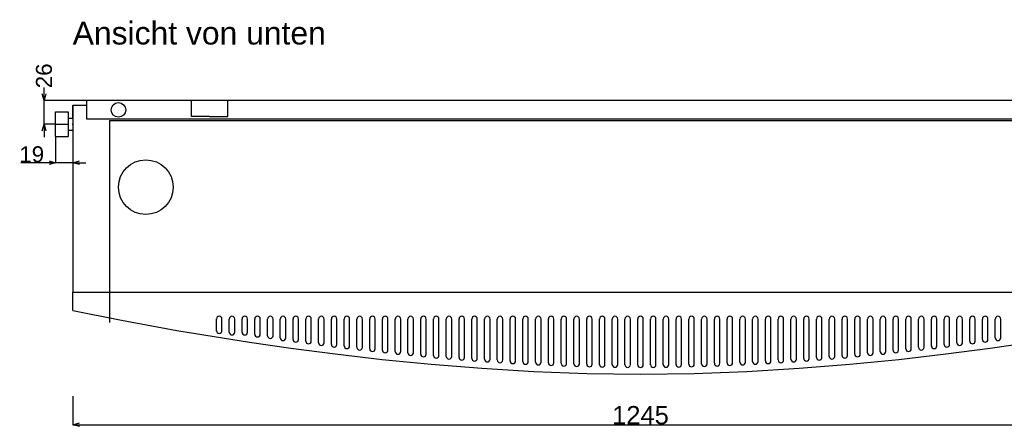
# Model space of a CAD drawing. Extents: x -655 to 3485, y -653 to 2062.
# Tile 2 of 6: x -58 to 1021, y -653 to -207. Entities that reach past the tile are written whole.
import ezdxf

# ---------------------------------------------------------------- set-up
doc = ezdxf.new("R2010")
doc.units = 0
doc.header["$MEASUREMENT"] = 0
doc.linetypes.add('Achse', pattern=[11.5, 0, -4, 7.5, 0])
for name, color, linetype in [('Kóty délkové', 7, 'Continuous'), ('Oblouky a kružnice', 7, 'Continuous'), ('Textové bloky', 7, 'Continuous'), ('W_BETON_N2', 7, 'Continuous'), ('W_BETON_N4', 7, 'Continuous'), ('W_VERBLEND_N2', 7, 'Continuous'), ('Čáry', 7, 'Continuous')]:
    doc.layers.add(name, color=color, linetype=linetype)
doc.styles.add('GENERATED_STYLE_1', font='ARIAL.ttf')
doc.dimstyles.new('Dimstyle_611', dxfattribs={"dimtxt": 17.5, "dimasz": 7.125, "dimexe": 0.18, "dimexo": 0, "dimgap": 0.09, "dimtad": 1, "dimdec": 0, "dimzin": 0, "dimdsep": 46, "dimtxsty": 'GENERATED_STYLE_1', "dimblk": 'ARROWHEAD_3', "dimblk1": 'ARROWHEAD_3', "dimblk2": 'ARROWHEAD_3', "dimcen": 0.09, "dimclrd": 7, "dimclre": 7, "dimclrt": 7, "dimazin": 0, "dimtfac": 1, "dimtdec": 4, "dimtmove": 0, "dimatfit": 0, "dimfxl": 1, "dimtolj": 1, "dimtzin": 0, "dimarcsym": 0})
doc.dimstyles.new('Peter', dxfattribs={"dimtxt": 20, "dimasz": 7.125, "dimexe": 0.18, "dimexo": 0, "dimgap": 0.09, "dimtad": 1, "dimdec": 0, "dimzin": 0, "dimdsep": 46, "dimtxsty": 'GENERATED_STYLE_1', "dimblk": 'ARROWHEAD_3', "dimblk1": 'ARROWHEAD_3', "dimblk2": 'ARROWHEAD_3', "dimcen": 0.09, "dimclrd": 7, "dimclre": 7, "dimclrt": 7, "dimazin": 0, "dimtfac": 1, "dimtdec": 4, "dimtmove": 0, "dimatfit": 0, "dimfxl": 1, "dimtolj": 1, "dimtzin": 0, "dimarcsym": 0})

# ---------------------------------------------------------------- blocks, each defined once
blk = doc.blocks.new('SPLINE_2', base_point=(9313.4, 2299.5))
at = {"layer": 'W_VERBLEND_N2', "color": 7, "linetype": 'Continuous'}
blk.add_lwpolyline([(9313.4, 2299.5), (9366.6, 2288.6), (9427.6, 2277.4), (9507, 2264.5), (9552.4, 2258), (9601.1, 2251.7), (9652.5, 2245.8), (9706.3, 2240.5), (9762, 2236), (9819.1, 2232.5), (9877.2, 2230.3), (9935.9, 2229.5), (9994.6, 2230.3), (10052.7, 2232.5), (10109.8, 2236), (10165.5, 2240.5), (10219.3, 2245.8), (10270.7, 2251.7), (10319.4, 2258), (10364.8, 2264.5), (10444.2, 2277.4), (10505.2, 2288.6), (10558.4, 2299.5)], dxfattribs=at)
blk = doc.blocks.new('ARROWHEAD_3')
at = {"color": 0, "linetype": 'Continuous'}
blk.add_line((0, 0), (-1, 0), dxfattribs=at)
blk.add_lwpolyline([(-1, 0.2679), (0, 0), (-1, -0.2679)], dxfattribs=at)
blk = doc.blocks.new('*D29')
at = {"layer": 'Defpoints', "color": 0}
for p in [(-31.6, -295), (15, -295), (-19, -321)]:
    blk.add_point(p, dxfattribs=at)
at = {"layer": 'Kóty délkové', "color": 7, "linetype": 'Continuous', "lineweight": -2}
for p, q in [((-31.6, -287.9), (-31.6, -280.8)), ((15, -295), (-31.8, -295)), ((-31.6, -321), (-31.6, -295)), ((-19, -321), (-31.8, -321)), ((-31.6, -321), (-31.6, -335.3))]:
    blk.add_line(p, q, dxfattribs=at)
at = {"layer": 'Kóty délkové', "color": 7, "lineweight": -2, "xscale": 7.124999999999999, "yscale": 7.124999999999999, "zscale": 7.124999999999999}
for p, rotation in [((-31.6, -295), 269.9999999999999), ((-31.6, -321), 89.99999999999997)]:
    blk.add_blockref('ARROWHEAD_3', p, dxfattribs=dict(at, rotation=rotation))
at = {"layer": 'Kóty délkové', "color": 7, "linetype": 'Continuous', "insert": (-31.6, -268), "char_height": 17.5, "attachment_point": 5, "rotation": 90, "style": 'GENERATED_STYLE_1'}
blk.add_mtext('\\A1;26', dxfattribs=at)
blk = doc.blocks.new('*D30')
at = {"layer": 'Defpoints', "color": 0}
for p in [(0, -300), (-19, -334.5), (-19, -363.2)]:
    blk.add_point(p, dxfattribs=at)
at = {"layer": 'Kóty délkové', "color": 7, "linetype": 'Continuous', "lineweight": -2}
for p, q in [((0, -300), (0, -363.4)), ((-19, -334.5), (-19, -363.4)), ((-19, -363.2), (-56.9, -363.2)), ((0, -363.2), (-19, -363.2)), ((0, -363.2), (14.2, -363.2))]:
    blk.add_line(p, q, dxfattribs=at)
at = {"layer": 'Kóty délkové', "color": 7, "lineweight": -2, "xscale": 7.124999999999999, "yscale": 7.124999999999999, "zscale": 7.124999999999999}
blk.add_blockref('ARROWHEAD_3', (-19, -363.2), dxfattribs=at)
at = {"layer": 'Kóty délkové', "color": 7, "lineweight": -2, "xscale": 7.124999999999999, "yscale": 7.124999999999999, "zscale": 7.124999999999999, "rotation": 180}
blk.add_blockref('ARROWHEAD_3', (0, -363.2), dxfattribs=at)
at = {"layer": 'Kóty délkové', "color": 7, "linetype": 'Continuous', "insert": (-45.1, -354.1), "char_height": 17.5, "attachment_point": 5, "style": 'GENERATED_STYLE_1'}
blk.add_mtext('\\A1;19', dxfattribs=at)
blk = doc.blocks.new('*D163')
at = {"color": 7, "linetype": 'Continuous', "lineweight": -2}
for p, q in [((0, -619.1), (0, -650.5)), ((1245, -619.1), (1245, -650.5)), ((7.1, -650.3), (1237.9, -650.3))]:
    blk.add_line(p, q, dxfattribs=at)
at = {"layer": 'Defpoints', "color": 0}
for p in [(0, -619.1), (1245, -619.1), (1245, -650.3)]:
    blk.add_point(p, dxfattribs=at)
at = {"color": 7, "lineweight": -2, "xscale": 7.124999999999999, "yscale": 7.124999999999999, "zscale": 7.124999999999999, "rotation": 180}
blk.add_blockref('ARROWHEAD_3', (0, -650.3), dxfattribs=at)
at = {"color": 7, "lineweight": -2, "xscale": 7.124999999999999, "yscale": 7.124999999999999, "zscale": 7.124999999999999}
blk.add_blockref('ARROWHEAD_3', (1245, -650.3), dxfattribs=at)
at = {"color": 7, "linetype": 'Continuous', "lineweight": 0, "insert": (622.5, -640), "char_height": 20, "attachment_point": 5, "style": 'GENERATED_STYLE_1'}
blk.add_mtext('\\A1;1245', dxfattribs=at)

msp = doc.modelspace()

# ---------------------------------------------------------------- linework, layer by layer
at = {"layer": 'Oblouky a kružnice', "color": 7, "linetype": 'Continuous'}
for centre, radius in [((50, -305.3), 8), ((80, -390), 30)]:
    msp.add_circle(centre, radius, dxfattribs=at)
at = {"layer": 'W_BETON_N2', "color": 7, "linetype": 'Continuous'}
for p, q in [((15, -295), (15, -315)), ((0, -525), (0, -505)), ((157.5, -547.7), (157.5, -534.3)), ((163.5, -547.7), (163.5, -534.5)), ((171.5, -548.9), (171.5, -534.3)), ((177.5, -548.9), (177.5, -534.5)), ((185.5, -548.9), (185.5, -534.3)), ((191.5, -548.9), (191.5, -534.5)), ((199.5, -551.1), (199.5, -534.3)), ((205.5, -551.1), (205.5, -534.5)), ((213.5, -552.8), (213.5, -534.3)), ((219.5, -552.8), (219.5, -534.5)), ((227.5, -555.1), (227.5, -534.3)), ((233.5, -555.1), (233.5, -534.5)), ((241.5, -556.9), (241.5, -534.3)), ((247.5, -556.9), (247.5, -534.5)), ((255.5, -558.7), (255.5, -534.3)), ((261.5, -558.7), (261.5, -534.5)), ((269.5, -560.5), (269.5, -534.3)), ((275.5, -560.5), (275.5, -534.5)), ((283.5, -562.3), (283.5, -534.3)), ((289.5, -562.3), (289.5, -534.5)), ((297.5, -564.2), (297.5, -534.3)), ((303.5, -564.2), (303.5, -534.5)), ((311.5, -565.5), (311.5, -534.3)), ((317.5, -565.5), (317.5, -534.5)), ((325.5, -567.1), (325.5, -534.3)), ((331.5, -567.1), (331.5, -534.5)), ((339.5, -568.5), (339.5, -534.3)), ((345.5, -568.5), (345.5, -534.5)), ((353.5, -570), (353.5, -534.3)), ((359.5, -570.1), (359.5, -534.5)), ((367.5, -571.5), (367.5, -534.3)), ((373.5, -571.5), (373.5, -534.5)), ((381.5, -572.9), (381.5, -534.3)), ((387.5, -572.9), (387.5, -534.5)), ((395.5, -574.6), (395.5, -534.3)), ((401.5, -574.6), (401.5, -534.5)), ((409.5, -575.4), (409.5, -534.3)), ((415.5, -575.4), (415.5, -534.5)), ((423.5, -576.5), (423.5, -534.3)), ((429.5, -576.5), (429.5, -534.5)), ((437.5, -577.6), (437.5, -534.3)), ((443.5, -577.6), (443.5, -534.5)), ((451.5, -578.5), (451.5, -534.3)), ((457.5, -578.5), (457.5, -534.5)), ((465.5, -579.4), (465.5, -534.3)), ((471.5, -579.4), (471.5, -534.5)), ((479.5, -580.3), (479.5, -534.3)), ((485.5, -580.3), (485.5, -534.5)), ((493.5, -581.1), (493.5, -534.3)), ((499.5, -581.1), (499.5, -534.5)), ((507.5, -581.8), (507.5, -534.3)), ((513.5, -581.8), (513.5, -534.5)), ((521.5, -582.4), (521.5, -534.3)), ((527.5, -582.4), (527.5, -534.5)), ((535.5, -583), (535.5, -534.3)), ((541.5, -583), (541.5, -534.5)), ((549.5, -583.5), (549.5, -534.3)), ((555.5, -583.5), (555.5, -534.5)), ((563.5, -583.9), (563.5, -534.3)), ((569.5, -583.9), (569.5, -534.5)), ((577.5, -584.6), (577.5, -534.3)), ((583.5, -584.6), (583.5, -534.5)), ((591.5, -584.6), (591.5, -534.3)), ((597.5, -584.6), (597.5, -534.5)), ((605.5, -584.6), (605.5, -534.3)), ((611.5, -584.6), (611.5, -534.5)), ((619.5, -584.6), (619.5, -534.3)), ((625.5, -584.6), (625.5, -534.5)), ((633.5, -584.6), (633.5, -534.5)), ((639.5, -584.6), (639.5, -534.3)), ((647.5, -584.6), (647.5, -534.5)), ((653.5, -584.6), (653.5, -534.3)), ((661.5, -584.6), (661.5, -534.5)), ((667.5, -584.6), (667.5, -534.3)), ((675.5, -583.9), (675.5, -534.5)), ((681.5, -583.9), (681.5, -534.3)), ((689.5, -583.5), (689.5, -534.5)), ((695.5, -583.5), (695.5, -534.3)), ((703.5, -583), (703.5, -534.5)), ((709.5, -583), (709.5, -534.3)), ((717.5, -582.4), (717.5, -534.5)), ((723.5, -582.4), (723.5, -534.3)), ((731.5, -581.8), (731.5, -534.5)), ((737.5, -581.8), (737.5, -534.3)), ((745.5, -581.1), (745.5, -534.5)), ((751.5, -581.1), (751.5, -534.3)), ((759.5, -580.3), (759.5, -534.5)), ((765.5, -580.3), (765.5, -534.3)), ((773.5, -579.4), (773.5, -534.5)), ((779.5, -579.4), (779.5, -534.3)), ((787.5, -578.5), (787.5, -534.5)), ((793.5, -578.5), (793.5, -534.3)), ((801.5, -577.6), (801.5, -534.5)), ((807.5, -577.6), (807.5, -534.3)), ((815.5, -576.5), (815.5, -534.5)), ((821.5, -576.5), (821.5, -534.3)), ((829.5, -575.4), (829.5, -534.5)), ((835.5, -575.4), (835.5, -534.3)), ((843.5, -574.6), (843.5, -534.5)), ((849.5, -574.6), (849.5, -534.3)), ((857.5, -572.9), (857.5, -534.5)), ((863.5, -572.9), (863.5, -534.3)), ((871.5, -571.5), (871.5, -534.5)), ((877.5, -571.5), (877.5, -534.3)), ((885.5, -570.1), (885.5, -534.5)), ((891.5, -570), (891.5, -534.3)), ((899.5, -568.5), (899.5, -534.5)), ((905.5, -568.5), (905.5, -534.3)), ((913.5, -567.1), (913.5, -534.5)), ((919.5, -567.1), (919.5, -534.3)), ((927.5, -565.5), (927.5, -534.5)), ((933.5, -565.5), (933.5, -534.3)), ((941.5, -564.2), (941.5, -534.5)), ((947.5, -564.2), (947.5, -534.3)), ((955.5, -562.3), (955.5, -534.5)), ((961.5, -562.3), (961.5, -534.3)), ((969.5, -560.5), (969.5, -534.5)), ((975.5, -560.5), (975.5, -534.3)), ((983.5, -558.7), (983.5, -534.5)), ((989.5, -558.7), (989.5, -534.3)), ((997.5, -556.9), (997.5, -534.5)), ((1003.5, -556.9), (1003.5, -534.3)), ((1011.5, -555.1), (1011.5, -534.5)), ((1017.5, -555.1), (1017.5, -534.3))]:
    msp.add_line(p, q, dxfattribs=at)
at = {"layer": 'W_BETON_N4', "color": 7, "linetype": 'Continuous'}
for centre, start, end in [((160.5, -534.5), 0, 180), ((174.5, -534.5), 0, 180), ((188.5, -534.5), 0, 180), ((202.5, -534.5), 0, 180), ((216.5, -534.5), 0, 180), ((230.5, -534.5), 0, 180), ((244.5, -534.5), 0, 180), ((258.5, -534.5), 0, 180), ((272.5, -534.5), 0, 180), ((286.5, -534.5), 0, 180), ((300.5, -534.5), 0, 180), ((314.5, -534.5), 0, 180), ((328.5, -534.5), 0, 180), ((342.5, -534.5), 0, 180), ((356.5, -534.5), 0, 180), ((370.5, -534.5), 0, 180), ((384.5, -534.5), 0, 180), ((398.5, -534.5), 0, 180), ((412.5, -534.5), 0, 180), ((426.5, -534.5), 0, 180), ((440.5, -534.5), 0, 180), ((454.5, -534.5), 0, 180), ((468.5, -534.5), 0, 180), ((482.5, -534.5), 0, 180), ((496.5, -534.5), 0, 180), ((510.5, -534.5), 0, 180), ((524.5, -534.5), 0, 180), ((538.5, -534.5), 0, 180), ((552.5, -534.5), 0, 180), ((566.5, -534.5), 0, 180), ((580.5, -534.5), 0, 180), ((594.5, -534.5), 0, 180), ((608.5, -534.5), 0, 180), ((622.5, -534.5), 0, 180), ((636.5, -534.5), 0, 180), ((650.5, -534.5), 0, 180), ((664.5, -534.5), 0, 180), ((678.5, -534.5), 0, 180), ((692.5, -534.5), 0, 180), ((706.5, -534.5), 0, 180), ((720.5, -534.5), 0, 180), ((734.5, -534.5), 0, 180), ((748.5, -534.5), 0, 180), ((762.5, -534.5), 0, 180), ((776.5, -534.5), 0, 180), ((790.5, -534.5), 0, 180), ((804.5, -534.5), 0, 180), ((818.5, -534.5), 0, 180), ((832.5, -534.5), 0, 180), ((846.5, -534.5), 0, 180), ((860.5, -534.5), 0, 180), ((874.5, -534.5), 0, 180), ((888.5, -534.5), 0, 180), ((902.5, -534.5), 0, 180), ((916.5, -534.5), 0, 180), ((930.5, -534.5), 0, 180), ((944.5, -534.5), 0, 180), ((958.5, -534.5), 0, 180), ((972.5, -534.5), 0, 180), ((986.5, -534.5), 0, 180), ((1000.5, -534.5), 0, 180), ((1014.5, -534.5), 0, 180), ((160.5, -547.2), 180, 0), ((174.5, -548.9), 180, 0), ((188.5, -548.9), 180, 0), ((202.5, -551.1), 180, 0), ((216.5, -552.8), 180, 0), ((230.5, -555.1), 180, 0), ((244.5, -556.9), 180, 0), ((258.5, -558.7), 180, 0), ((272.5, -560.5), 180, 0), ((972.5, -560.5), 180, 0), ((986.5, -558.7), 180, 0), ((1000.5, -556.9), 180, 0), ((1014.5, -555.1), 180, 0), ((286.5, -562.3), 180, 0), ((300.5, -563.9), 180, 0), ((314.5, -565.5), 180, 0), ((328.5, -567.1), 180, 0), ((342.5, -568.5), 180, 0), ((356.5, -570.1), 180, 0), ((370.5, -571.5), 180, 0), ((874.5, -571.5), 180, 0), ((888.5, -570.1), 180, 0), ((902.5, -568.5), 180, 0), ((916.5, -567.1), 180, 0), ((930.5, -565.5), 180, 0), ((944.5, -563.9), 180, 0), ((958.5, -562.3), 180, 0), ((384.5, -572.9), 180, 0), ((398.5, -574.3), 180, 0), ((412.5, -575.4), 180, 0), ((426.5, -576.5), 180, 0), ((440.5, -577.6), 180, 0), ((454.5, -578.5), 180, 0), ((468.5, -579.4), 180, 0), ((482.5, -580.3), 180, 0), ((496.5, -581.1), 180, 0), ((510.5, -581.8), 180, 0), ((524.5, -582.4), 180, 0), ((538.5, -583), 180, 0), ((706.5, -583), 180, 0), ((720.5, -582.4), 180, 0), ((734.5, -581.8), 180, 0), ((748.5, -581.1), 180, 0), ((762.5, -580.3), 180, 0), ((776.5, -579.4), 180, 0), ((790.5, -578.5), 180, 0), ((804.5, -577.6), 180, 0), ((818.5, -576.5), 180, 0), ((832.5, -575.4), 180, 0), ((846.5, -574.3), 180, 0), ((860.5, -572.9), 180, 0), ((552.5, -583.5), 180, 0), ((566.5, -583.9), 180, 0), ((580.5, -584.2), 180, 0), ((594.5, -584.4), 180, 0), ((608.5, -584.5), 180, 0), ((622.5, -584.6), 180, 0), ((636.5, -584.5), 180, 0), ((650.5, -584.4), 180, 0), ((664.5, -584.2), 180, 0), ((678.5, -583.9), 180, 0), ((692.5, -583.5), 180, 0)]:
    msp.add_arc(centre, 3, start, end, dxfattribs=at)
at = {"layer": 'Čáry', "color": 7, "linetype": 'Continuous'}
for p, q in [((0, -300), (15, -300)), ((1230, -295), (15, -295)), ((15, -295), (15, -315)), ((130, -312.7), (130, -295)), ((170, -312.7), (170, -295)), ((150, -312.7), (130, -312.7)), ((150, -312.7), (170, -312.7)), ((0, -315), (0, -505)), ((15, -315), (1230, -315)), ((40, -317), (1205, -317)), ((40, -317), (40, -538.3)), ((0, -505), (1245, -505))]:
    msp.add_line(p, q, dxfattribs=at)
at = {"layer": 'Čáry', "color": 1, "linetype": 'Continuous'}
for p, q in [((0, -315), (0, -300)), ((-19, -334.5), (-19, -307.5)), ((-19, -307.5), (-5, -307.5)), ((-5, -307.5), (-5, -334.5)), ((-19, -321), (-5, -321)), ((-5, -314.5), (0, -314.5)), ((-19, -334.5), (-5, -334.5)), ((-5, -327.5), (0, -327.5))]:
    msp.add_line(p, q, dxfattribs=at)
at = {"layer": 'Čáry', "color": 1, "linetype": 'Achse'}
msp.add_line((-5, -321), (0, -321), dxfattribs=at)

# ---------------------------------------------------------------- block references
at = {"layer": 'W_VERBLEND_N2', "color": 7, "linetype": 'Continuous'}
msp.add_blockref('SPLINE_2', (0, -525), dxfattribs=at)

# ---------------------------------------------------------------- texts
at = {"layer": 'Textové bloky', "color": 7, "insert": (-0.2, -208.7), "char_height": 25, "width": 340.436, "attachment_point": 1, "style": 'GENERATED_STYLE_1'}
msp.add_mtext('{Ansicht von unten}', dxfattribs=at)

# ---------------------------------------------------------------- dimensions: what is measured, and where the dimension line sits
at = {"linetype": 'Continuous', "lineweight": 0}
dim = msp.add_linear_dim(base=(1245, -650.3), p1=(0, -619.1), p2=(1245, -619.1), dimstyle='Peter', dxfattribs=at)
dim.commit()
dim.dimension.update_dxf_attribs({"geometry": '*D163', "text_midpoint": (622.5, -640)})
at = {"layer": 'Kóty délkové', "color": 7, "linetype": 'Continuous'}
dim = msp.add_linear_dim(base=(-31.6, -295), p1=(-19, -321), p2=(15, -295), angle=90, dimstyle='Dimstyle_611', dxfattribs=at)
dim.commit()
dim.dimension.update_dxf_attribs({"geometry": '*D29', "text_midpoint": (-31.6, -268), "text_rotation": 90})
dim = msp.add_linear_dim(base=(-19, -363.2), p1=(0, -300), p2=(-19, -334.5), angle=180, dimstyle='Dimstyle_611', dxfattribs=at)
dim.commit()
dim.dimension.update_dxf_attribs({"geometry": '*D30', "text_midpoint": (-45.1, -354.1)})

doc.saveas('drawing.dxf')
